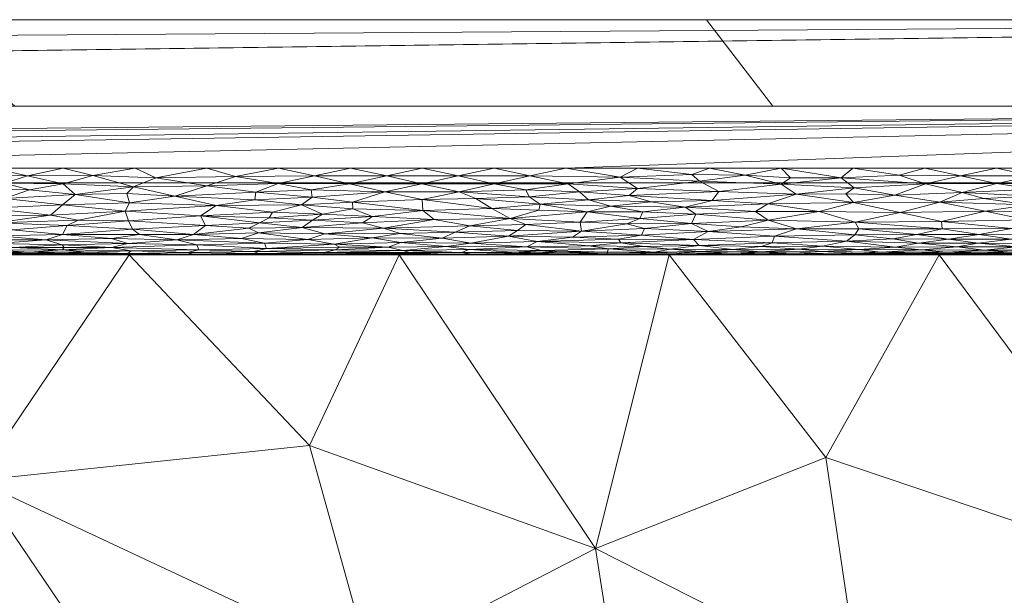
# Model space of a CAD drawing. Header units: millimetres. Extents: x -300 to 300, y 0 to 450.
# Tile 136 of 256: x -52 to -30, y 437 to 450. Entities that reach past the tile are written whole.
import ezdxf

# ---------------------------------------------------------------- set-up
doc = ezdxf.new("R2010")
doc.units = ezdxf.units.MM
doc.layers.add('A-GENM', color=13, linetype='Continuous')

# ---------------------------------------------------------------- blocks, each defined once
blk = doc.blocks.new('MODEL_CCAS0420-1080410R0 - MODEL_CCAS0420-1080410R0-453240-Preview')
at = {"layer": 'A-GENM', "lineweight": 9}
mesh = blk.add_polyface(dxfattribs=at)
corners = [(-296.159, -20, -110), (-295.657, -15.55, -110), (-294.177, -11.323, -110), (-291.793, -7.531, -110), (-288.625, -4.364, -110), (-284.831, -1.981, -110), (-280.602, -0.502, -110), (-276.147, 0, -110), (276.147, 0, -110), (280.596, -0.501, -110), (284.825, -1.978, -110), (288.619, -4.359, -110), (291.788, -7.525, -110), (294.174, -11.316, -110), (295.656, -15.545, -110), (296.159, -20, -110), (296.159, -426.171, -110), (295.658, -430.617, -110), (294.182, -434.842, -110), (291.802, -438.632, -110), (288.638, -441.797, -110), (284.848, -444.179, -110), (280.622, -445.657, -110), (276.171, -446.159, -110), (-276.171, -446.159, -110), (-280.617, -445.658, -110), (-284.842, -444.182, -110), (-288.632, -441.802, -110), (-291.797, -438.638, -110), (-294.179, -434.848, -110), (-295.657, -430.622, -110), (-296.159, -426.171, -110)]
mesh.append_faces([[corners[k] for k in face] for face in [(15, 12, 13, 14)]], dxfattribs={"vtx0": -1})
mesh.append_faces([[corners[k] for k in face] for face in [(16, 8, 15)]], dxfattribs={"vtx0": -1, "vtx1": -1})
mesh.append_faces([[corners[k] for k in face] for face in [(24, 31, 7, 8)]], dxfattribs={"vtx0": -1, "vtx1": -1, "vtx3": -1})
mesh.append_faces([[corners[k] for k in face] for face in [(31, 24, 25, 30), (18, 21, 22, 17), (17, 22, 23, 16)]], dxfattribs={"vtx0": -1, "vtx2": -1})
mesh.append_faces([[corners[k] for k in face] for face in [(0, 3, 4, 5), (0, 5, 6, 7)]], dxfattribs={"vtx0": -1, "vtx3": -1})
mesh.append_faces([[corners[k] for k in face] for face in [(28, 29, 27)]], dxfattribs={"vtx1": -1})
mesh.append_faces([[corners[k] for k in face] for face in [(25, 26, 30), (11, 12, 15, 10), (9, 10, 15, 8), (31, 0, 7)]], dxfattribs={"vtx1": -1, "vtx2": -1})
mesh.append_faces([[corners[k] for k in face] for face in [(23, 24, 8, 16)]], dxfattribs={"vtx1": -1, "vtx2": -1, "vtx3": -1})
mesh.append_faces([[corners[k] for k in face] for face in [(26, 27, 29, 30)]], dxfattribs={"vtx1": -1, "vtx3": -1})
mesh.append_faces([[corners[k] for k in face] for face in [(19, 20, 21, 18)]], dxfattribs={"vtx2": -1})
mesh.append_faces([[corners[k] for k in face] for face in [(0, 1, 2, 3)]], dxfattribs={"vtx3": -1})
mesh = blk.add_polyface(dxfattribs=at)
corners = [(-279.918, -2), (-292.651, -7.27), (-297.929, -20), (-297.929, -224.97), (-297.929, -429.94), (-292.661, -442.661), (-279.94, -447.929), (0, -447.929), (279.94, -447.929), (292.661, -442.661), (297.929, -429.94), (297.929, -224.97), (297.929, -20), (292.651, -7.27), (279.918, -2), (0, -2), (0, -3.5), (13.257, -3.5), (26.515, -3.5), (39.772, -3.5), (53.029, -3.5), (66.287, -3.5), (79.544, -3.5), (92.801, -3.5), (106.059, -3.5), (119.316, -3.5), (132.573, -3.5), (145.831, -3.5), (159.088, -3.5), (172.345, -3.5), (185.603, -3.5), (198.86, -3.5), (212.117, -3.5), (225.375, -3.5), (238.632, -3.5), (251.889, -3.5), (265.147, -3.5), (278.404, -3.5), (291.028, -7.487), (296.497, -19.511), (296.5, -32.769), (296.5, -46.026), (296.5, -59.283), (296.5, -72.541), (296.5, -85.798), (296.5, -99.055), (296.5, -112.313), (296.5, -125.57), (296.5, -138.827), (296.5, -152.085), (296.5, -165.342), (296.5, -178.599), (296.5, -191.857), (296.5, -205.114), (296.5, -218.371), (296.5, -231.629), (296.5, -244.886), (296.5, -258.143), (296.499, -271.401), (296.499, -284.658), (296.499, -297.915), (296.499, -311.173), (296.499, -324.43), (296.499, -337.687), (296.5, -350.945), (296.5, -364.202), (296.5, -377.459), (296.5, -390.717), (296.5, -403.974), (296.5, -417.231), (296.497, -430.489), (291.028, -442.513), (278.404, -446.5), (265.147, -446.5), (251.889, -446.5), (238.632, -446.5), (225.375, -446.5), (212.117, -446.5), (198.86, -446.5), (185.603, -446.5), (172.345, -446.5), (159.088, -446.5), (145.831, -446.5), (132.573, -446.5), (119.316, -446.5), (106.059, -446.5), (92.801, -446.5), (79.544, -446.5), (66.287, -446.5), (53.029, -446.5), (39.772, -446.5), (26.515, -446.5), (13.257, -446.5), (0, -446.5), (-12.926, -446.5), (-25.852, -446.5), (-38.777, -446.5), (-51.703, -446.5), (-64.629, -446.5), (-77.555, -446.5), (-90.48, -446.5), (-103.406, -446.5), (-116.332, -446.5), (-129.258, -446.5), (-142.183, -446.5), (-155.109, -446.5), (-168.035, -446.5), (-180.961, -446.5), (-193.887, -446.5), (-206.812, -446.5), (-219.738, -446.5), (-232.664, -446.5), (-245.59, -446.5), (-258.515, -446.5), (-271.441, -446.5), (-284.356, -445.968), (-294.544, -438.124), (-296.5, -425.35), (-296.5, -412.424), (-296.5, -399.498), (-296.5, -386.572), (-296.5, -373.646), (-296.5, -360.721), (-296.5, -347.795), (-296.499, -334.869), (-296.499, -321.943), (-296.499, -309.018), (-296.499, -296.092), (-296.499, -283.166), (-296.499, -270.24), (-296.5, -257.315), (-296.5, -244.389), (-296.5, -231.463), (-296.5, -218.537), (-296.5, -205.611), (-296.5, -192.686), (-296.5, -179.76), (-296.5, -166.834), (-296.5, -153.908), (-296.5, -140.983), (-296.5, -128.057), (-296.5, -115.131), (-296.5, -102.205), (-296.5, -89.28), (-296.5, -76.354), (-296.5, -63.428), (-296.5, -50.502), (-296.5, -37.576), (-296.5, -24.651), (-294.544, -11.876), (-284.356, -4.032), (-271.441, -3.5), (-258.515, -3.5), (-245.59, -3.5), (-232.664, -3.5), (-219.738, -3.5), (-206.812, -3.5), (-193.887, -3.5), (-180.961, -3.5), (-168.035, -3.5), (-155.109, -3.5), (-142.183, -3.5), (-129.258, -3.5), (-116.332, -3.5), (-103.406, -3.5), (-90.48, -3.5), (-77.555, -3.5), (-64.629, -3.5), (-51.703, -3.5), (-38.777, -3.5), (-25.852, -3.5), (-12.926, -3.5), (-294.538, -438.129), (-294.547, -438.108)]
mesh.append_faces([[corners[k] for k in face] for face in [(116, 172, 173)]])
mesh.append_faces([[corners[k] for k in face] for face in [(118, 4, 117), (6, 115, 5), (115, 6, 114), (7, 104, 6), (1, 150, 0), (151, 0, 150)]], dxfattribs={"vtx0": -1, "vtx1": -1})
mesh.append_faces([[corners[k] for k in face] for face in [(4, 124, 125), (7, 99, 100), (2, 148, 149), (149, 1, 2), (2, 141, 142), (0, 151, 152), (0, 160, 161, 15), (15, 165, 166), (15, 170, 171), (8, 81, 82, 7), (8, 72, 73), (11, 61, 62, 10), (12, 46, 47, 11), (38, 13, 14, 37), (13, 38, 39, 12)]], dxfattribs={"vtx0": -1, "vtx2": -1})
mesh.append_faces([[corners[k] for k in face] for face in [(4, 118, 119, 120), (4, 120, 121, 122), (3, 128, 129, 130), (3, 130, 131, 132), (3, 138, 139, 140), (0, 154, 155, 156), (0, 156, 157, 158), (15, 161, 162, 163), (15, 163, 164, 165), (8, 73, 74, 75), (7, 86, 87, 88), (7, 83, 84, 85), (10, 68, 69, 70), (11, 55, 56, 57), (14, 28, 29, 30), (14, 32, 33, 34), (15, 19, 20, 21), (12, 44, 45, 46), (11, 49, 50, 51), (11, 47, 48, 49), (12, 39, 40, 41)]], dxfattribs={"vtx0": -1, "vtx3": -1})
mesh.append_faces([[corners[k] for k in face] for face in [(123, 124, 4, 122), (127, 128, 3, 126), (113, 114, 6, 112), (111, 112, 6, 110), (109, 110, 6, 108), (107, 108, 6, 106), (96, 97, 7, 95), (105, 106, 6, 104), (103, 104, 7, 102), (101, 102, 7, 100), (98, 99, 7, 97), (94, 95, 7, 93), (135, 136, 3, 134), (137, 138, 3, 136), (133, 134, 3, 132), (145, 146, 2, 144), (147, 148, 2, 146), (143, 144, 2, 142), (149, 150, 1), (153, 154, 0, 152), (159, 160, 0, 158), (169, 170, 15, 168), (167, 168, 15, 166), (78, 79, 8, 77), (80, 81, 8, 79), (76, 77, 8, 75), (91, 92, 7, 90), (89, 90, 7, 88), (85, 86, 7), (82, 83, 7), (67, 68, 10, 66), (65, 66, 10, 64), (60, 61, 11, 59), (58, 59, 11, 57), (63, 64, 10, 62), (54, 55, 11, 53), (26, 27, 15, 25), (31, 32, 14, 30), (16, 17, 15, 171), (18, 19, 15, 17), (24, 25, 15, 23), (22, 23, 15, 21), (34, 35, 14), (52, 53, 11, 51), (36, 37, 14, 35), (42, 43, 12, 41), (43, 44, 12), (92, 93, 7)]], dxfattribs={"vtx1": -1, "vtx2": -1})
mesh.append_faces([[corners[k] for k in face] for face in [(3, 4, 125, 126), (2, 3, 140, 141), (71, 72, 8, 9), (70, 71, 9, 10), (27, 28, 14, 15)]], dxfattribs={"vtx1": -1, "vtx3": -1})
mesh.append_faces([[corners[k] for k in face] for face in [(4, 173, 117), (115, 172, 5)]], dxfattribs={"vtx2": -1})
mesh = blk.add_polyface(dxfattribs=at)
corners = [(33.767, -439.823, -16.033), (32.998, -434.63, -28.292), (25.64, -437.077, -22.517), (34.12, -427.46, -45.217), (38.22, -432.159, -34.124), (41.44, -428.05, -43.824), (39.083, -437.72, -20.996), (44.281, -435.03, -27.345), (29.04, -426.392, -47.74), (29.858, -430.788, -37.363), (37.386, -444.5, -4.99), (44.125, -422.038, -58.017), (36.771, -422.038, -58.017), (29.416, -422.039, -58.017), (25.089, -428.738, -42.203), (22.062, -422.039, -58.017), (18.22, -427.452, -45.241), (18.052, -433.671, -30.56), (25.985, -432.939, -32.285), (45.689, -440.097, -15.383), (43.617, -444.5, -4.989), (31.155, -444.5, -4.992), (24.924, -444.5, -4.994), (19.099, -444.5, -4.995), (21.569, -440.226, -15.085)]
mesh.append_faces([[corners[k] for k in face] for face in [(21, 2, 22), (15, 8, 13)]], dxfattribs={"vtx0": -1, "vtx1": -1})
mesh.append_faces([[corners[k] for k in face] for face in [(0, 1, 2), (3, 4, 5), (6, 7, 4), (8, 9, 3), (0, 10, 6), (5, 12, 3), (8, 3, 13), (5, 4, 7), (14, 15, 16), (17, 2, 18), (19, 6, 20), (9, 4, 3), (6, 4, 1), (0, 6, 1), (18, 1, 9), (2, 21, 0), (6, 19, 7), (2, 24, 22), (14, 16, 17), (14, 8, 15), (9, 8, 14), (18, 9, 14), (9, 1, 4), (17, 18, 14), (1, 18, 2), (17, 24, 2)]], dxfattribs={"vtx0": -1, "vtx1": -1, "vtx2": -1})
mesh.append_faces([[corners[k] for k in face] for face in [(5, 11, 12), (3, 12, 13), (6, 10, 20)]], dxfattribs={"vtx0": -1, "vtx2": -1})
mesh.append_faces([[corners[k] for k in face] for face in [(21, 10, 0), (23, 22, 24)]], dxfattribs={"vtx1": -1, "vtx2": -1})
mesh = blk.add_polyface(dxfattribs=at)
corners = [(62.31, -444.5, -4.988), (68.541, -444.5, -4.988), (60.826, -439.751, -16.196), (57.175, -427.758, -44.509), (49.336, -427.647, -44.774), (54.784, -433.256, -31.531), (64.34, -427.153, -45.937), (72.674, -427.512, -45.09), (66.187, -422.037, -58.016), (51.479, -422.037, -58.016), (63.558, -432.279, -33.836), (70.063, -432.269, -33.858), (48.728, -432.434, -33.471), (65.459, -437.877, -20.62), (69.77, -436.339, -24.25), (53.38, -439.287, -17.293), (58.833, -422.037, -58.016), (44.125, -422.038, -58.017), (60.256, -435.066, -27.255), (41.44, -428.05, -43.824), (44.281, -435.03, -27.345), (45.689, -440.097, -15.383), (43.617, -444.5, -4.989), (49.848, -444.5, -4.987), (56.079, -444.5, -4.988), (70.561, -440.709, -13.932)]
mesh.append_faces([[corners[k] for k in face] for face in [(17, 4, 9)]], dxfattribs={"vtx0": -1, "vtx1": -1})
mesh.append_faces([[corners[k] for k in face] for face in [(3, 4, 5), (6, 7, 8), (4, 3, 9), (10, 11, 6), (12, 5, 4), (13, 14, 10), (5, 12, 15), (16, 3, 6), (10, 18, 13), (19, 20, 12), (17, 19, 4), (21, 15, 20), (6, 3, 10), (18, 3, 5), (21, 23, 15), (2, 13, 18), (3, 18, 10), (2, 5, 15), (5, 2, 18), (2, 15, 24), (2, 1, 13), (10, 14, 11), (25, 14, 13), (1, 25, 13), (19, 12, 4), (15, 12, 20)]], dxfattribs={"vtx0": -1, "vtx1": -1, "vtx2": -1})
mesh.append_faces([[corners[k] for k in face] for face in [(3, 16, 9), (21, 22, 23), (2, 24, 0), (15, 23, 24)]], dxfattribs={"vtx0": -1, "vtx2": -1})
mesh.append_faces([[corners[k] for k in face] for face in [(0, 1, 2), (8, 16, 6)]], dxfattribs={"vtx1": -1, "vtx2": -1})
mesh = blk.add_polyface(dxfattribs=at)
corners = [(31.155, -444.5, -4.992), (24.924, -444.5, -4.994), (30.233, -444.5, -2), (36.28, -444.5, -2), (93.465, -444.5, -4.99), (90.699, -444.5, -2), (96.746, -444.5, -2), (99.696, -444.5, -4.99), (112.158, -444.5, -5.006), (105.927, -444.5, -4.998), (108.839, -444.5, -2), (114.885, -444.5, -2), (6, -444.5, -4.998), (0, -444.5, -5), (0, -444.5, -3.5), (66.513, -444.5, -2), (72.559, -444.5, -2), (68.541, -444.5, -4.988), (24.186, -444.5, -2), (18.693, -444.5, -4.995), (18.14, -444.5, -2), (42.326, -444.5, -2), (48.373, -444.5, -2), (43.617, -444.5, -4.989), (37.386, -444.5, -4.99), (12.462, -444.5, -4.997), (12.093, -444.5, -2), (133.025, -444.5, -2), (139.072, -444.5, -2), (137.082, -444.5, -5.037), (130.851, -444.5, -5.029), (49.848, -444.5, -4.987), (54.419, -444.5, -2), (56.079, -444.5, -4.988), (0, -444.5, -2), (6.047, -444.5, -2), (102.792, -444.5, -2), (162.006, -444.5, -5.056), (155.775, -444.5, -5.054), (157.211, -444.5, -2), (163.258, -444.5, -2), (78.606, -444.5, -2), (84.652, -444.5, -2), (81.003, -444.5, -4.989), (74.772, -444.5, -4.989), (126.978, -444.5, -2), (124.62, -444.5, -5.021), (118.389, -444.5, -5.013), (120.932, -444.5, -2), (143.313, -444.5, -5.045), (145.118, -444.5, -2), (149.544, -444.5, -5.052), (87.234, -444.5, -4.989), (62.31, -444.5, -4.988), (60.466, -444.5, -2), (151.165, -444.5, -2)]
mesh.append_faces([[corners[k] for k in face] for face in [(15, 53, 54), (53, 15, 17), (52, 5, 4), (29, 28, 49), (39, 38, 55)]], dxfattribs={"vtx0": -1, "vtx1": -1})
mesh.append_faces([[corners[k] for k in face] for face in [(14, 35, 12)]], dxfattribs={"vtx0": -1, "vtx1": -1, "vtx2": -1})
mesh.append_faces([[corners[k] for k in face] for face in [(4, 5, 6, 7), (18, 1, 19, 20), (20, 19, 25, 26), (31, 22, 32, 33), (22, 31, 23), (1, 18, 2), (26, 25, 12, 35), (49, 28, 50, 51), (55, 38, 51, 50), (54, 53, 33, 32), (7, 6, 36), (48, 46, 47), (46, 48, 45)]], dxfattribs={"vtx0": -1, "vtx2": -1})
mesh.append_faces([[corners[k] for k in face] for face in [(15, 16, 17)]], dxfattribs={"vtx1": -1, "vtx2": -1})
mesh.append_faces([[corners[k] for k in face] for face in [(0, 1, 2, 3), (8, 9, 10, 11), (21, 22, 23, 24), (27, 28, 29, 30), (9, 7, 36, 10), (24, 0, 3, 21), (37, 38, 39, 40), (41, 42, 43, 44), (45, 27, 30, 46), (47, 8, 11, 48), (16, 41, 44, 17), (42, 5, 52, 43)]], dxfattribs={"vtx1": -1, "vtx3": -1})
mesh.append_faces([[corners[k] for k in face] for face in [(12, 13, 14), (14, 34, 35)]], dxfattribs={"vtx2": -1})
mesh = blk.add_polyface(dxfattribs=at)
corners = [(29.488, -444.859, -0.857), (28.715, -444.973, -0.708), (30.233, -444.971, -0.71), (29.486, -445.107, -0.565), (30.982, -444.562, -1.507), (30.231, -444.527, -1.673), (29.469, -444.559, -1.516), (29.126, -445.305, -0.4), (30.088, -445.509, -0.269), (31.101, -445.271, -0.425), (27.964, -444.506, -1.839), (28.718, -444.527, -1.674), (29.476, -444.506, -1.839), (27.975, -444.859, -0.857), (28.731, -444.761, -1.013), (29.821, -446.143, -0.036), (28.993, -446.018, -0.064), (28.172, -446.144, -0.036), (29.001, -446.324, -0.009), (30.658, -446.323, -0.009), (30.622, -445.941, -0.086), (31.47, -446.14, -0.036), (31.085, -445.101, -0.57), (28.989, -445.854, -0.114), (29.085, -445.656, -0.194), (31.141, -445.717, -0.167), (30.124, -445.8, -0.133), (28.172, -446.5), (29.829, -446.5), (28.393, -445.484, -0.283), (30.989, -444.506, -1.838), (30.233, -444.5, -2), (28.721, -444.5, -2), (27.961, -444.561, -1.507), (30.111, -444.608, -1.35), (29.355, -444.682, -1.165), (28.66, -444.61, -1.345), (30.252, -444.772, -0.993), (27.932, -445.143, -0.532), (30.936, -444.863, -0.851), (30.738, -444.683, -1.165)]
mesh.append_faces([[corners[k] for k in face] for face in [(0, 1, 2), (2, 1, 3), (4, 5, 6), (7, 8, 9), (10, 11, 12), (12, 11, 5), (13, 0, 14), (15, 16, 17), (18, 19, 15), (20, 15, 21), (3, 22, 2), (15, 19, 21), (20, 23, 16), (15, 17, 18), (24, 25, 8), (26, 23, 20), (19, 18, 28), (9, 22, 3), (8, 29, 24), (30, 31, 12), (12, 32, 10), (12, 5, 30), (6, 5, 11), (33, 6, 11), (4, 6, 34), (35, 34, 36), (37, 14, 0), (6, 36, 34), (13, 1, 0), (1, 38, 3), (38, 7, 3), (9, 3, 7), (39, 0, 2), (0, 39, 37), (37, 40, 35), (37, 35, 14), (35, 40, 34), (7, 29, 8), (24, 23, 26), (20, 16, 15), (20, 25, 26), (24, 26, 25)]], dxfattribs={"vtx0": -1, "vtx1": -1, "vtx2": -1})
mesh.append_faces([[corners[k] for k in face] for face in [(18, 27, 28), (12, 31, 32)]], dxfattribs={"vtx0": -1, "vtx2": -1})
mesh = blk.add_polyface(dxfattribs=at)
corners = [(30.738, -444.683, -1.165), (32.172, -444.679, -1.173), (31.559, -444.613, -1.337), (33.005, -444.619, -1.32), (32.057, -445.474, -0.289), (30.088, -445.509, -0.269), (31.141, -445.717, -0.167), (30.989, -444.506, -1.838), (30.231, -444.527, -1.673), (31.745, -444.527, -1.672), (31.745, -444.5, -2), (32.328, -444.505, -1.851), (33.256, -444.5, -2), (30.982, -444.562, -1.507), (32.507, -444.562, -1.504), (33.131, -445.707, -0.171), (32.077, -446.34, -0.007), (31.47, -446.14, -0.036), (30.658, -446.323, -0.009), (31.629, -444.767, -1.002), (30.252, -444.772, -0.993), (30.936, -444.863, -0.851), (30.622, -445.941, -0.086), (32.18, -445.877, -0.106), (31.101, -445.271, -0.425), (33.091, -445.253, -0.439), (29.829, -446.5), (31.486, -446.5), (33.412, -446.277, -0.014), (33.117, -446.049, -0.056), (33.02, -444.53, -1.654), (30.233, -444.5, -2), (30.111, -444.608, -1.35), (33.292, -444.811, -0.929), (32.226, -444.868, -0.843), (31.085, -445.101, -0.57), (31.666, -444.968, -0.713), (30.233, -444.971, -0.71), (33.01, -445.101, -0.57), (33.099, -444.964, -0.718), (33.143, -446.5)]
mesh.append_faces([[corners[k] for k in face] for face in [(10, 11, 12), (31, 7, 10), (40, 16, 27)]], dxfattribs={"vtx0": -1, "vtx1": -1})
mesh.append_faces([[corners[k] for k in face] for face in [(0, 1, 2), (3, 2, 1), (4, 5, 6), (7, 8, 9), (9, 13, 14), (8, 13, 9), (15, 4, 6), (16, 17, 18), (19, 20, 21), (22, 23, 6), (17, 23, 22), (24, 4, 25), (4, 24, 5), (17, 28, 29), (16, 18, 27), (23, 17, 29), (10, 7, 11), (14, 30, 9), (9, 30, 11), (32, 2, 13), (13, 2, 14), (2, 32, 0), (14, 2, 3), (0, 19, 1), (33, 1, 19), (34, 19, 21), (25, 35, 24), (36, 21, 37), (21, 36, 34), (37, 35, 36), (38, 36, 35), (19, 0, 20), (39, 34, 36), (19, 34, 33), (15, 6, 23), (9, 11, 7), (17, 16, 28), (36, 38, 39), (35, 25, 38)]], dxfattribs={"vtx0": -1, "vtx1": -1, "vtx2": -1})
mesh.append_faces([[corners[k] for k in face] for face in [(18, 26, 27)]], dxfattribs={"vtx0": -1, "vtx2": -1})
mesh = blk.add_polyface(dxfattribs=at)
corners = [(33.848, -444.697, -1.134), (33.005, -444.619, -1.32), (32.172, -444.679, -1.173), (34.494, -444.536, -1.62), (35.264, -444.508, -1.821), (33.603, -444.51, -1.798), (33.862, -444.574, -1.461), (35.265, -444.571, -1.47), (33.117, -446.049, -0.056), (33.412, -446.277, -0.014), (34.8, -446.128, -0.039), (34.446, -445.102, -0.57), (34.954, -444.93, -0.761), (33.099, -444.964, -0.718), (35.108, -445.677, -0.184), (33.926, -445.497, -0.276), (33.131, -445.707, -0.171), (34.801, -446.5), (35.629, -446.342, -0.007), (34.585, -446.275, -0.015), (35.391, -445.5, -0.274), (35.104, -445.3, -0.403), (34.453, -445.896, -0.1), (33.091, -445.253, -0.439), (33.292, -444.811, -0.929), (35.01, -444.779, -0.981), (34.391, -444.628, -1.296), (33.02, -444.53, -1.654), (32.057, -445.474, -0.289), (33.308, -445.904, -0.097), (32.18, -445.877, -0.106), (33.143, -446.5), (32.077, -446.34, -0.007), (33.01, -445.101, -0.57), (34.768, -444.5, -2), (33.256, -444.5, -2), (32.507, -444.562, -1.504), (35.259, -444.688, -1.153), (32.226, -444.868, -0.843), (32.328, -444.505, -1.851)]
mesh.append_faces([[corners[k] for k in face] for face in [(0, 1, 2), (3, 4, 5), (3, 6, 7), (8, 9, 10), (11, 12, 13), (14, 15, 16), (17, 18, 19), (20, 21, 15), (8, 10, 22), (23, 21, 11), (0, 24, 25), (26, 6, 1), (3, 27, 6), (15, 21, 23), (14, 16, 22), (16, 15, 28), (29, 16, 30), (9, 32, 31), (20, 15, 14), (23, 28, 15), (9, 19, 10), (23, 11, 33), (11, 13, 33), (12, 25, 24), (34, 5, 4), (6, 36, 1), (27, 3, 5), (24, 0, 2), (37, 0, 25), (12, 24, 13), (13, 24, 38), (26, 1, 0), (6, 26, 7), (37, 26, 0), (29, 30, 8), (35, 39, 5), (27, 36, 6), (39, 27, 5), (17, 19, 9), (18, 10, 19), (8, 22, 29), (16, 29, 22)]], dxfattribs={"vtx0": -1, "vtx1": -1, "vtx2": -1})
mesh.append_faces([[corners[k] for k in face] for face in [(9, 31, 17), (5, 34, 35)]], dxfattribs={"vtx0": -1, "vtx2": -1})
mesh = blk.add_polyface(dxfattribs=at)
corners = [(35.629, -446.342, -0.007), (36.861, -446.356, -0.006), (36.682, -446.202, -0.025), (35.884, -444.535, -1.629), (34.494, -444.536, -1.62), (35.265, -444.571, -1.47), (37.015, -445.596, -0.223), (36.391, -445.757, -0.15), (37.803, -445.726, -0.163), (35.259, -444.688, -1.153), (36.696, -444.718, -1.092), (35.914, -444.622, -1.311), (36.238, -445.958, -0.081), (34.8, -446.128, -0.039), (34.453, -445.896, -0.1), (35.01, -444.779, -0.981), (34.954, -444.93, -0.761), (36.827, -444.855, -0.862), (36.485, -445.035, -0.638), (35.725, -445.148, -0.527), (36.869, -445.225, -0.461), (37.035, -444.508, -1.825), (35.264, -444.508, -1.821), (38.115, -446.03, -0.061), (34.801, -446.5), (36.458, -446.5), (35.104, -445.3, -0.403), (36.767, -445.44, -0.309), (34.446, -445.102, -0.57), (36.67, -444.573, -1.462), (37.275, -444.536, -1.624), (37.791, -444.5, -2), (36.28, -444.5, -2), (38.027, -444.954, -0.73), (37.959, -445.105, -0.567), (34.391, -444.628, -1.296), (37.36, -444.626, -1.3), (34.768, -444.5, -2), (35.391, -445.5, -0.274), (35.108, -445.677, -0.184), (38.312, -445.871, -0.108), (38.115, -446.5)]
mesh.append_faces([[corners[k] for k in face] for face in [(41, 1, 25)]], dxfattribs={"vtx0": -1, "vtx1": -1})
mesh.append_faces([[corners[k] for k in face] for face in [(0, 1, 2), (3, 4, 5), (6, 7, 8), (9, 10, 11), (12, 13, 2), (13, 12, 14), (15, 16, 17), (18, 19, 20), (3, 21, 22), (15, 17, 10), (12, 2, 23), (12, 7, 14), (1, 0, 25), (2, 13, 0), (20, 26, 27), (19, 26, 20), (28, 18, 16), (17, 16, 18), (3, 29, 30), (21, 32, 22), (17, 18, 33), (34, 18, 20), (5, 35, 11), (29, 5, 11), (5, 29, 3), (36, 29, 11), (10, 36, 11), (21, 3, 30), (22, 4, 3), (10, 9, 15), (35, 9, 11), (38, 6, 27), (7, 6, 39), (14, 7, 39), (40, 7, 12), (6, 38, 39), (26, 38, 27), (18, 28, 19), (26, 19, 28)]], dxfattribs={"vtx0": -1, "vtx1": -1, "vtx2": -1})
mesh.append_faces([[corners[k] for k in face] for face in [(21, 31, 32), (22, 32, 37)]], dxfattribs={"vtx0": -1, "vtx2": -1})
mesh.append_faces([[corners[k] for k in face] for face in [(24, 25, 0)]], dxfattribs={"vtx1": -1, "vtx2": -1})
mesh = blk.add_polyface(dxfattribs=at)
corners = [(37.275, -444.536, -1.624), (38.819, -444.563, -1.501), (38.821, -444.52, -1.72), (38.732, -445.626, -0.208), (37.015, -445.596, -0.223), (37.803, -445.726, -0.163), (38.788, -444.638, -1.269), (37.727, -444.564, -1.497), (37.36, -444.626, -1.3), (37.959, -445.105, -0.567), (38.364, -445.216, -0.468), (39.409, -445.042, -0.63), (36.682, -446.202, -0.025), (38.516, -446.292, -0.012), (38.115, -446.03, -0.061), (36.861, -446.356, -0.006), (38.115, -446.5), (39.717, -446.137, -0.037), (38.312, -445.871, -0.108), (39.248, -445.765, -0.147), (36.238, -445.958, -0.081), (39.455, -445.952, -0.083), (39.281, -445.492, -0.278), (38.062, -445.338, -0.376), (37.991, -445.489, -0.28), (36.869, -445.225, -0.461), (38.499, -444.774, -0.99), (37.965, -444.695, -1.138), (36.696, -444.718, -1.092), (36.827, -444.855, -0.862), (38.027, -444.954, -0.73), (39.614, -444.907, -0.79), (38.552, -444.864, -0.85), (39.443, -445.256, -0.437), (39.236, -444.705, -1.118), (38.547, -444.504, -1.875), (37.035, -444.508, -1.825), (39.303, -444.5, -2), (37.791, -444.5, -2), (36.485, -445.035, -0.638), (36.767, -445.44, -0.309), (36.67, -444.573, -1.462), (36.391, -445.757, -0.15), (39.772, -446.5)]
mesh.append_faces([[corners[k] for k in face] for face in [(0, 1, 2), (3, 4, 5), (6, 7, 8), (9, 10, 11), (12, 13, 14), (15, 16, 13), (14, 13, 17), (5, 18, 19), (20, 14, 18), (21, 19, 18), (22, 23, 24), (23, 10, 25), (26, 27, 28), (26, 28, 29), (28, 27, 8), (30, 31, 32), (23, 22, 33), (30, 9, 11), (34, 6, 27), (2, 35, 36), (2, 36, 0), (32, 29, 30), (39, 9, 30), (25, 40, 23), (7, 0, 41), (7, 6, 1), (36, 35, 38), (23, 40, 24), (10, 23, 33), (4, 24, 40), (24, 4, 3), (3, 5, 19), (18, 5, 42), (21, 18, 14), (24, 3, 22), (13, 12, 15), (34, 27, 26), (8, 27, 6), (29, 32, 26), (8, 7, 41), (1, 0, 7), (25, 10, 9)]], dxfattribs={"vtx0": -1, "vtx1": -1, "vtx2": -1})
mesh.append_faces([[corners[k] for k in face] for face in [(35, 37, 38)]], dxfattribs={"vtx0": -1, "vtx2": -1})
mesh.append_faces([[corners[k] for k in face] for face in [(16, 43, 13)]], dxfattribs={"vtx1": -1, "vtx2": -1})
mesh = blk.add_polyface(dxfattribs=at)
corners = [(40.336, -444.601, -1.372), (38.819, -444.563, -1.501), (38.788, -444.638, -1.269), (39.409, -445.042, -0.63), (41.096, -444.927, -0.765), (39.614, -444.907, -0.79), (40.668, -444.687, -1.155), (39.772, -446.5), (40.601, -446.323, -0.009), (38.516, -446.292, -0.012), (39.717, -446.137, -0.037), (39.455, -445.952, -0.083), (38.115, -446.03, -0.061), (40.616, -445.836, -0.12), (40.697, -446.003, -0.068), (41.429, -446.5), (41.429, -446.141, -0.036), (40.366, -445.668, -0.189), (39.281, -445.492, -0.278), (38.732, -445.626, -0.208), (38.027, -444.954, -0.73), (40.435, -444.807, -0.935), (39.236, -444.705, -1.118), (40.89, -445.064, -0.607), (41.945, -444.512, -1.779), (40.815, -444.5, -2), (40.059, -444.507, -1.835), (39.899, -444.557, -1.526), (40.985, -444.562, -1.506), (38.821, -444.52, -1.72), (40.443, -444.531, -1.647), (38.499, -444.774, -0.99), (38.552, -444.864, -0.85), (40.392, -445.527, -0.259), (39.443, -445.256, -0.437), (40.696, -445.198, -0.483), (41.055, -445.338, -0.376), (39.303, -444.5, -2), (38.547, -444.504, -1.875), (39.248, -445.765, -0.147), (41.847, -445.802, -0.133), (41.48, -445.571, -0.236), (38.364, -445.216, -0.468)]
mesh.append_faces([[corners[k] for k in face] for face in [(0, 1, 2), (3, 4, 5), (6, 0, 2), (7, 8, 9), (10, 11, 12), (13, 11, 14), (9, 8, 10), (16, 10, 8), (17, 18, 19), (5, 20, 3), (21, 6, 22), (5, 4, 21), (23, 4, 3), (24, 25, 26), (27, 0, 28), (1, 27, 29), (29, 30, 26), (31, 32, 21), (18, 17, 33), (34, 35, 3), (18, 36, 34), (26, 37, 38), (24, 26, 30), (3, 35, 23), (34, 36, 35), (26, 38, 29), (14, 10, 16), (11, 13, 39), (17, 39, 13), (40, 17, 13), (17, 41, 33), (10, 14, 11), (36, 18, 33), (17, 19, 39), (21, 22, 31), (6, 2, 22), (27, 28, 30), (29, 27, 30), (0, 27, 1), (21, 32, 5), (3, 42, 34)]], dxfattribs={"vtx0": -1, "vtx1": -1, "vtx2": -1})
mesh.append_faces([[corners[k] for k in face] for face in [(26, 25, 37)]], dxfattribs={"vtx0": -1, "vtx2": -1})
mesh.append_faces([[corners[k] for k in face] for face in [(7, 15, 8)]], dxfattribs={"vtx1": -1, "vtx2": -1})
mesh = blk.add_polyface(dxfattribs=at)
corners = [(43.086, -446.5), (42.258, -446.324, -0.009), (41.429, -446.5), (40.668, -444.687, -1.155), (40.435, -444.807, -0.935), (41.967, -444.769, -0.999), (42.012, -444.623, -1.309), (43.536, -444.598, -1.382), (42.172, -444.551, -1.549), (43.595, -444.99, -0.688), (42.628, -444.882, -0.825), (42.326, -445.023, -0.651), (41.096, -444.927, -0.765), (41.945, -444.512, -1.779), (40.443, -444.531, -1.647), (42.326, -444.5, -2), (40.815, -444.5, -2), (42.534, -444.689, -1.151), (41.429, -446.141, -0.036), (40.601, -446.323, -0.009), (43.095, -446.136, -0.037), (43.905, -446.321, -0.009), (42.23, -445.955, -0.081), (40.616, -445.836, -0.12), (41.847, -445.802, -0.133), (43.086, -445.774, -0.143), (40.697, -446.003, -0.068), (40.89, -445.064, -0.607), (41.055, -445.338, -0.376), (42.813, -445.312, -0.394), (41.987, -445.172, -0.505), (43.982, -445.112, -0.56), (43.579, -444.781, -0.978), (40.336, -444.601, -1.372), (40.985, -444.562, -1.506), (43.365, -444.555, -1.533), (43.838, -444.527, -1.673), (43.21, -444.506, -1.849), (40.696, -445.198, -0.483), (43.073, -445.521, -0.262), (41.48, -445.571, -0.236), (40.392, -445.527, -0.259), (40.366, -445.668, -0.189)]
mesh.append_faces([[corners[k] for k in face] for face in [(0, 1, 2)]], dxfattribs={"vtx0": -1, "vtx1": -1})
mesh.append_faces([[corners[k] for k in face] for face in [(3, 4, 5), (6, 7, 8), (9, 10, 11), (10, 12, 11), (13, 14, 8), (4, 12, 5), (17, 7, 6), (18, 19, 1), (18, 1, 20), (21, 1, 0), (18, 20, 22), (23, 22, 24), (24, 22, 25), (26, 22, 23), (19, 2, 1), (11, 12, 27), (28, 29, 30), (30, 31, 11), (5, 10, 32), (10, 5, 12), (5, 17, 3), (33, 3, 6), (8, 14, 34), (7, 35, 8), (36, 13, 8), (37, 15, 13), (34, 6, 8), (27, 30, 11), (30, 27, 38), (30, 38, 28), (31, 30, 29), (39, 28, 40), (36, 37, 13), (22, 26, 18), (40, 28, 41), (25, 40, 24), (42, 24, 40), (29, 28, 39), (25, 39, 40), (3, 17, 6), (32, 17, 5), (6, 34, 33)]], dxfattribs={"vtx0": -1, "vtx1": -1, "vtx2": -1})
mesh.append_faces([[corners[k] for k in face] for face in [(13, 15, 16)]], dxfattribs={"vtx0": -1, "vtx2": -1})
mesh = blk.add_polyface(dxfattribs=at)
corners = [(45.35, -444.52, -1.715), (43.838, -444.527, -1.673), (45.353, -444.55, -1.556), (44.234, -445.382, -0.346), (44.689, -445.559, -0.242), (45.388, -445.44, -0.309), (45.123, -444.743, -1.044), (43.579, -444.781, -0.978), (44.242, -444.889, -0.815), (43.871, -444.676, -1.18), (43.982, -445.112, -0.56), (45.858, -445.132, -0.541), (45.332, -444.984, -0.694), (43.073, -445.521, -0.262), (42.23, -445.955, -0.081), (43.951, -445.955, -0.082), (43.086, -445.774, -0.143), (43.086, -446.5), (44.744, -446.5), (43.905, -446.321, -0.009), (45.572, -446.323, -0.009), (44.762, -446.14, -0.036), (43.095, -446.136, -0.037), (45.648, -446.001, -0.069), (44.697, -445.718, -0.167), (45.624, -445.83, -0.123), (42.258, -446.324, -0.009), (44.466, -445.239, -0.45), (45.727, -444.855, -0.862), (44.989, -444.675, -1.182), (45.096, -444.618, -1.322), (43.536, -444.598, -1.382), (42.534, -444.689, -1.151), (43.595, -444.99, -0.688), (42.813, -445.312, -0.394), (42.628, -444.882, -0.825), (42.326, -445.023, -0.651), (44.59, -444.506, -1.839), (43.21, -444.506, -1.849), (43.365, -444.555, -1.533), (43.838, -444.5, -2), (45.349, -444.5, -2), (42.326, -444.5, -2), (45.62, -445.303, -0.401), (42.172, -444.551, -1.549)]
mesh.append_faces([[corners[k] for k in face] for face in [(42, 38, 40)]], dxfattribs={"vtx0": -1, "vtx1": -1})
mesh.append_faces([[corners[k] for k in face] for face in [(0, 1, 2), (3, 4, 5), (6, 7, 8), (7, 6, 9), (10, 11, 12), (13, 4, 3), (14, 15, 16), (18, 20, 19), (20, 21, 19), (22, 19, 21), (15, 22, 21), (22, 15, 14), (23, 15, 21), (24, 15, 25), (26, 19, 22), (11, 10, 27), (16, 24, 13), (28, 6, 8), (9, 29, 30), (31, 9, 30), (9, 31, 32), (33, 12, 8), (34, 3, 27), (35, 8, 7), (10, 33, 36), (32, 7, 9), (2, 31, 30), (37, 38, 1), (2, 1, 39), (40, 38, 37), (13, 24, 4), (15, 24, 16), (1, 0, 37), (27, 3, 43), (34, 13, 3), (34, 27, 10), (9, 6, 29), (12, 33, 10), (35, 33, 8), (2, 39, 31), (1, 44, 39)]], dxfattribs={"vtx0": -1, "vtx1": -1, "vtx2": -1})
mesh.append_faces([[corners[k] for k in face] for face in [(37, 41, 40)]], dxfattribs={"vtx0": -1, "vtx2": -1})
mesh.append_faces([[corners[k] for k in face] for face in [(17, 18, 19)]], dxfattribs={"vtx1": -1, "vtx2": -1})
mesh = blk.add_polyface(dxfattribs=at)
corners = [(45.332, -444.984, -0.694), (45.727, -444.855, -0.862), (44.242, -444.889, -0.815), (46.401, -446.5), (45.572, -446.323, -0.009), (44.744, -446.5), (46.412, -446.143, -0.036), (44.762, -446.14, -0.036), (47.397, -446.311, -0.01), (45.353, -444.55, -1.556), (46.979, -444.573, -1.465), (46.861, -444.527, -1.675), (45.858, -445.132, -0.541), (46.841, -445.234, -0.454), (47.092, -445.118, -0.555), (45.624, -445.83, -0.123), (45.873, -445.654, -0.195), (44.697, -445.718, -0.167), (45.648, -446.001, -0.069), (46.929, -445.949, -0.083), (46.864, -445.009, -0.666), (46.948, -445.77, -0.145), (44.689, -445.559, -0.242), (45.388, -445.44, -0.309), (46.542, -445.483, -0.284), (46.62, -445.354, -0.365), (47.259, -444.877, -0.832), (46.726, -444.766, -1.004), (45.123, -444.743, -1.044), (46.683, -444.643, -1.256), (45.62, -445.303, -0.401), (46.105, -444.506, -1.839), (45.35, -444.52, -1.715), (45.096, -444.618, -1.322), (44.989, -444.675, -1.182), (46.861, -444.5, -2), (47.387, -444.505, -1.856), (45.349, -444.5, -2), (44.59, -444.506, -1.839), (47.841, -445.634, -0.204), (43.951, -445.955, -0.082), (48.205, -445.403, -0.333), (44.466, -445.239, -0.45), (44.234, -445.382, -0.346)]
mesh.append_faces([[corners[k] for k in face] for face in [(3, 4, 5)]], dxfattribs={"vtx0": -1, "vtx1": -1})
mesh.append_faces([[corners[k] for k in face] for face in [(0, 1, 2), (4, 6, 7), (6, 4, 8), (9, 10, 11), (12, 13, 14), (15, 16, 17), (18, 6, 19), (20, 1, 0), (4, 3, 8), (19, 15, 18), (21, 15, 19), (22, 17, 16), (23, 24, 25), (16, 15, 21), (1, 26, 27), (26, 1, 20), (28, 1, 27), (29, 28, 27), (12, 20, 0), (13, 12, 30), (31, 32, 11), (29, 10, 33), (33, 10, 9), (29, 33, 34), (35, 31, 36), (38, 31, 37), (31, 38, 32), (16, 39, 24), (39, 16, 21), (23, 16, 24), (13, 30, 25), (11, 36, 31), (40, 18, 15), (7, 6, 18), (11, 32, 9), (12, 14, 20), (23, 25, 30), (41, 25, 24), (12, 42, 30), (43, 23, 30), (16, 23, 22), (29, 34, 28)]], dxfattribs={"vtx0": -1, "vtx1": -1, "vtx2": -1})
mesh.append_faces([[corners[k] for k in face] for face in [(31, 35, 37)]], dxfattribs={"vtx0": -1, "vtx2": -1})
mesh = blk.add_polyface(dxfattribs=at)
corners = [(48.748, -444.842, -0.882), (48.363, -444.971, -0.71), (49.616, -444.97, -0.712), (49.867, -445.287, -0.413), (48.089, -445.173, -0.505), (48.205, -445.403, -0.333), (48.503, -444.552, -1.546), (48.373, -444.515, -1.752), (46.861, -444.527, -1.675), (48.246, -444.615, -1.331), (49.808, -444.59, -1.405), (47.387, -444.505, -1.856), (48.373, -444.5, -2), (46.861, -444.5, -2), (46.979, -444.573, -1.465), (46.683, -444.643, -1.256), (46.726, -444.766, -1.004), (48.293, -444.726, -1.076), (49.773, -445.088, -0.583), (47.841, -445.634, -0.204), (49.943, -445.507, -0.27), (46.948, -445.77, -0.145), (48.8, -445.856, -0.113), (47.397, -446.311, -0.01), (49.238, -446.277, -0.014), (48.058, -446.094, -0.046), (47.259, -444.877, -0.832), (48.058, -446.5), (49.715, -446.5), (46.412, -446.143, -0.036), (46.929, -445.949, -0.083), (46.542, -445.483, -0.284), (49.752, -446.07, -0.051), (49.844, -445.703, -0.173), (46.841, -445.234, -0.454), (46.62, -445.354, -0.365), (46.864, -445.009, -0.666), (46.401, -446.5), (50.261, -444.666, -1.202), (49.881, -444.527, -1.674), (49.885, -444.761, -1.012), (47.092, -445.118, -0.555), (49.359, -444.505, -1.856), (49.884, -444.5, -2)]
mesh.append_faces([[corners[k] for k in face] for face in [(12, 42, 43)]], dxfattribs={"vtx0": -1, "vtx1": -1})
mesh.append_faces([[corners[k] for k in face] for face in [(0, 1, 2), (3, 4, 5), (6, 7, 8), (6, 9, 10), (9, 14, 15), (16, 0, 17), (14, 9, 6), (7, 11, 8), (18, 1, 4), (5, 19, 20), (19, 21, 22), (23, 24, 25), (1, 0, 26), (27, 24, 23), (23, 25, 29), (30, 29, 25), (19, 5, 31), (22, 30, 25), (32, 25, 24), (22, 25, 32), (33, 19, 22), (34, 35, 5), (36, 1, 26), (5, 4, 34), (17, 38, 9), (7, 6, 39), (14, 6, 8), (17, 0, 40), (26, 0, 16), (15, 17, 9), (1, 36, 41), (17, 15, 16), (42, 12, 11), (22, 21, 30), (41, 34, 4), (11, 7, 42), (19, 33, 20), (39, 42, 7), (1, 41, 4)]], dxfattribs={"vtx0": -1, "vtx1": -1, "vtx2": -1})
mesh.append_faces([[corners[k] for k in face] for face in [(11, 12, 13), (24, 27, 28), (23, 37, 27)]], dxfattribs={"vtx0": -1, "vtx2": -1})
mesh = blk.add_polyface(dxfattribs=at)
corners = [(48.246, -444.615, -1.331), (50.261, -444.666, -1.202), (49.808, -444.59, -1.405), (50.64, -444.506, -1.839), (49.359, -444.505, -1.856), (49.881, -444.527, -1.674), (49.884, -444.5, -2), (51.396, -444.5, -2), (52.152, -444.506, -1.839), (51.774, -444.842, -0.882), (51.398, -444.732, -1.066), (49.885, -444.761, -1.012), (50.261, -444.877, -0.831), (51.391, -444.972, -0.709), (51.281, -445.177, -0.501), (49.773, -445.088, -0.583), (49.943, -445.507, -0.27), (51.393, -445.655, -0.195), (51.67, -445.416, -0.324), (49.715, -446.5), (51.372, -446.5), (50.687, -446.333, -0.008), (51.101, -445.895, -0.1), (49.907, -445.917, -0.093), (49.752, -446.07, -0.051), (49.238, -446.277, -0.014), (49.844, -445.703, -0.173), (51.372, -446.139, -0.037), (51.033, -445.303, -0.401), (48.205, -445.403, -0.333), (49.867, -445.287, -0.413), (48.089, -445.173, -0.505), (52.201, -446.322, -0.009), (49.616, -444.97, -0.712), (51.355, -444.666, -1.202), (51.396, -444.612, -1.34), (48.503, -444.552, -1.546), (48.748, -444.842, -0.882), (48.363, -444.971, -0.71), (48.293, -444.726, -1.076), (51.393, -444.527, -1.674), (50.813, -444.558, -1.519), (48.8, -445.856, -0.113)]
mesh.append_faces([[corners[k] for k in face] for face in [(6, 3, 7)]], dxfattribs={"vtx0": -1, "vtx1": -1})
mesh.append_faces([[corners[k] for k in face] for face in [(0, 1, 2), (3, 4, 5), (8, 7, 3), (9, 10, 11), (11, 10, 1), (12, 13, 9), (14, 13, 15), (16, 17, 18), (22, 23, 24), (25, 21, 24), (16, 26, 17), (27, 24, 21), (22, 24, 27), (22, 17, 26), (18, 28, 16), (29, 16, 30), (30, 15, 31), (27, 21, 32), (19, 21, 25), (14, 15, 30), (33, 13, 12), (28, 14, 30), (12, 9, 11), (1, 34, 35), (2, 1, 35), (36, 2, 5), (37, 12, 11), (15, 33, 38), (1, 39, 11), (6, 4, 3), (40, 3, 5), (3, 40, 8), (41, 5, 2), (5, 41, 40), (35, 41, 2), (26, 42, 23), (26, 23, 22), (42, 24, 23), (16, 28, 30), (1, 10, 34), (13, 33, 15), (37, 33, 12)]], dxfattribs={"vtx0": -1, "vtx1": -1, "vtx2": -1})
mesh.append_faces([[corners[k] for k in face] for face in [(19, 20, 21)]], dxfattribs={"vtx1": -1, "vtx2": -1})
mesh = blk.add_polyface(dxfattribs=at)
corners = [(52.904, -444.934, -0.756), (51.391, -444.972, -0.709), (52.557, -445.077, -0.594), (51.774, -444.842, -0.882), (51.393, -444.527, -1.674), (52.906, -444.527, -1.674), (52.152, -444.506, -1.839), (52.154, -444.561, -1.507), (51.281, -445.177, -0.501), (52.915, -445.241, -0.448), (53.907, -445.129, -0.544), (53.619, -444.56, -1.511), (51.396, -444.612, -1.34), (51.355, -444.666, -1.202), (52.529, -444.666, -1.202), (51.393, -445.655, -0.195), (53.114, -445.58, -0.231), (51.67, -445.416, -0.324), (52.728, -445.803, -0.132), (52.913, -444.761, -1.013), (52.878, -444.842, -0.881), (54.021, -444.842, -0.881), (51.372, -446.5), (52.201, -446.322, -0.009), (50.687, -446.333, -0.008), (53.029, -446.5), (53.368, -446.358, -0.006), (51.101, -445.895, -0.1), (52.154, -446, -0.069), (53.146, -445.405, -0.332), (51.372, -446.139, -0.037), (52.729, -446.153, -0.034), (51.033, -445.303, -0.401), (51.398, -444.732, -1.066), (50.813, -444.558, -1.519), (54.066, -444.69, -1.149), (53.664, -444.506, -1.839), (52.908, -444.5, -2), (52.911, -444.603, -1.365), (51.396, -444.5, -2), (53.643, -445.71, -0.17), (53.485, -446.009, -0.067)]
mesh.append_faces([[corners[k] for k in face] for face in [(25, 23, 22)]], dxfattribs={"vtx0": -1, "vtx1": -1})
mesh.append_faces([[corners[k] for k in face] for face in [(0, 1, 2), (0, 3, 1), (4, 5, 6), (5, 4, 7), (1, 8, 2), (9, 10, 2), (11, 5, 7), (12, 13, 14), (15, 16, 17), (18, 16, 15), (19, 20, 21), (22, 23, 24), (23, 25, 26), (18, 27, 28), (27, 18, 15), (17, 16, 29), (30, 31, 28), (32, 9, 8), (8, 9, 2), (3, 20, 19), (33, 3, 19), (14, 33, 19), (12, 7, 34), (35, 14, 19), (4, 34, 7), (36, 6, 5), (36, 37, 6), (38, 12, 14), (7, 38, 11), (12, 38, 7), (38, 14, 35), (40, 16, 18), (28, 31, 41), (30, 23, 31), (31, 23, 26), (18, 28, 41), (30, 28, 27), (17, 29, 9), (9, 32, 17), (3, 0, 20), (21, 20, 0), (14, 13, 33)]], dxfattribs={"vtx0": -1, "vtx1": -1, "vtx2": -1})
mesh.append_faces([[corners[k] for k in face] for face in [(37, 39, 6)]], dxfattribs={"vtx1": -1, "vtx2": -1})
mesh = blk.add_polyface(dxfattribs=at)
corners = [(-279.94, -449.928, -2.07), (-278.055, -448.043, -56.035), (-276.171, -446.159, -110), (276.171, -446.159, -110), (278.055, -448.043, -56.035), (279.94, -449.928, -2.07), (0, -449.928, -2.07)]
mesh.append_faces([[corners[k] for k in face] for face in [(6, 1, 2, 3)]], dxfattribs={"vtx0": -1, "vtx3": -1})
mesh.append_faces([[corners[k] for k in face] for face in [(3, 4, 6)]], dxfattribs={"vtx1": -1, "vtx2": -1})
mesh.append_faces([[corners[k] for k in face] for face in [(4, 5, 6), (6, 0, 1)]], dxfattribs={"vtx2": -1})
mesh = blk.add_polyface(dxfattribs=at)
corners = [(-279.94, -449.928, -2.07), (0, -449.928, -2.07), (279.94, -449.928, -2.07), (279.94, -449.368, -0.611), (279.94, -447.929), (0, -447.929), (-279.94, -447.929), (-279.94, -449.368, -0.611), (146.089, -449.928, -2.07), (139.97, -447.929), (209.955, -447.929), (246.477, -447.929), (73.044, -449.928, -2.07), (213.014, -449.928, -2.07), (69.985, -447.929), (246.477, -449.928, -2.07), (-146.089, -447.929), (-139.97, -449.928, -2.07), (-209.955, -449.928, -2.07), (-246.477, -449.928, -2.07), (-73.044, -447.929), (-213.014, -447.929), (-69.985, -449.928, -2.07), (-246.477, -447.929), (36.522, -449.928, -2.07), (34.992, -447.929), (52.489, -447.929), (-34.992, -449.928, -2.07), (-36.522, -447.929), (-18.261, -447.929), (263.208, -447.929), (109.567, -449.928, -2.07), (104.977, -447.929), (122.474, -447.929), (-263.208, -449.928, -2.07), (-104.977, -449.928, -2.07), (-109.566, -447.929), (-91.305, -447.929), (174.962, -447.929), (179.551, -449.928, -2.07), (162.82, -449.928, -2.07), (-179.551, -447.929), (-174.962, -449.928, -2.07), (-192.459, -449.928, -2.07), (127.828, -449.928, -2.07), (18.261, -449.928, -2.07), (17.496, -447.929), (229.746, -449.928, -2.07), (228.216, -447.929), (-229.746, -447.929), (-228.216, -449.928, -2.07), (-54.783, -447.929), (-52.489, -449.928, -2.07), (87.481, -447.929), (91.305, -449.928, -2.07), (-127.828, -447.929), (-122.474, -449.928, -2.07), (196.283, -449.928, -2.07), (192.459, -447.929), (-157.466, -449.928, -2.07), (-162.82, -447.929), (54.783, -449.928, -2.07), (-17.496, -449.928, -2.07), (263.208, -449.928, -2.07), (-263.208, -447.929), (-87.481, -449.928, -2.07), (157.466, -447.929), (-196.283, -447.929)]
mesh.append_faces([[corners[k] for k in face] for face in [(44, 33, 31), (45, 46, 1), (49, 50, 21), (51, 52, 28), (53, 54, 32), (55, 56, 36), (57, 58, 39), (59, 60, 42)]], dxfattribs={"vtx0": -1, "vtx1": -1})
mesh.append_faces([[corners[k] for k in face] for face in [(34, 64, 7), (30, 63, 3)]], dxfattribs={"vtx0": -1, "vtx1": -1, "vtx2": -1})
mesh.append_faces([[corners[k] for k in face] for face in [(5, 62, 1, 46), (42, 60, 41, 43), (19, 23, 64, 34), (32, 54, 31, 33), (18, 67, 21, 50), (28, 52, 27, 29), (39, 58, 38, 40), (36, 56, 35, 37), (62, 5, 29, 27), (67, 18, 43, 41), (37, 35, 65), (40, 38, 66)]], dxfattribs={"vtx0": -1, "vtx2": -1})
mesh.append_faces([[corners[k] for k in face] for face in [(2, 3, 63)]], dxfattribs={"vtx1": -1})
mesh.append_faces([[corners[k] for k in face] for face in [(25, 46, 45, 24), (9, 33, 44, 8), (48, 10, 13, 47), (11, 48, 47, 15), (66, 9, 8, 40), (19, 50, 49, 23), (20, 37, 65, 22), (26, 25, 24, 61), (14, 26, 61, 12), (22, 52, 51, 20), (30, 11, 15, 63), (12, 54, 53, 14), (17, 56, 55, 16), (10, 58, 57, 13), (16, 60, 59, 17)]], dxfattribs={"vtx1": -1, "vtx3": -1})
mesh.append_faces([[corners[k] for k in face] for face in [(3, 4, 30), (64, 6, 7), (7, 0, 34)]], dxfattribs={"vtx2": -1})

msp = doc.modelspace()

# ---------------------------------------------------------------- block references
at = {"layer": 'A-GENM', "lineweight": 9, "rotation": 180}
msp.add_blockref('MODEL_CCAS0420-1080410R0 - MODEL_CCAS0420-1080410R0-453240-Preview', (0, 0, 850), dxfattribs=at)

doc.saveas('drawing.dxf')
